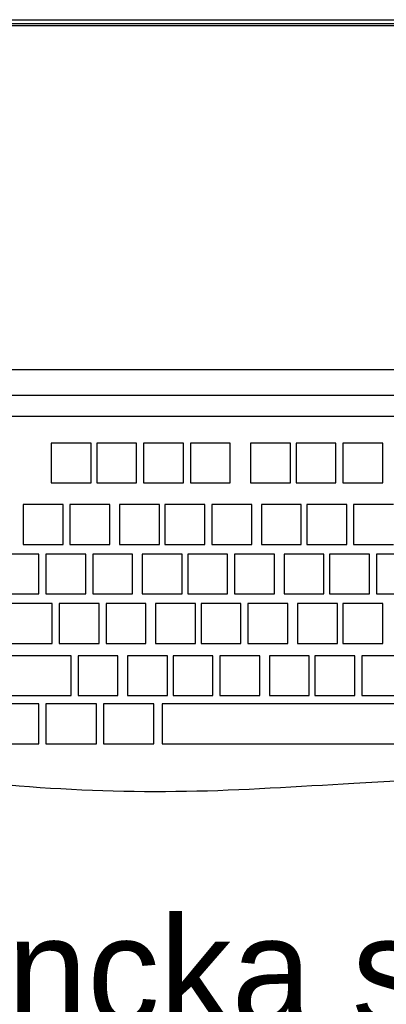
# Model space of a CAD drawing. Header units: centimetres. Extents: x 74448 to 96987, y -37016 to -10817.
# Tile 67 of 174: x 80595 to 80677, y -34908 to -34689. Entities that reach past the tile are written whole.
import ezdxf

# ---------------------------------------------------------------- set-up
doc = ezdxf.new("R2010")
doc.units = ezdxf.units.CM
doc.header["$LTSCALE"] = 0.02
doc.layers.get('0').update_dxf_attribs({"color": 8, "lineweight": 13})
doc.layers.add('_pk_opis legenda', color=7, linetype='Continuous')
doc.layers.add('INTEGRACJA', color=7, linetype='Continuous')
doc.layers.add('ei30', color=8, linetype='Continuous', lineweight=13)
doc.styles.get("Standard").update_dxf_attribs({"font": 'arial.ttf', "height": 12})
doc.styles.add('Tomasz_W legenda', font='TCM_____.TTF')

# ---------------------------------------------------------------- blocks, each defined once
blk = doc.blocks.new('AAT_LCD')
at = {"linetype": 'Continuous'}
for p, q in [((656.3, 272.9, -1912.3), (21.6, 272.9, -1912.3)), ((23.9, 280.6, -1912.3), (1830.1, 280.6, -1912.3)), ((1830.1, 275.2, -1912.3), (23.9, 275.2, -1912.3))]:
    blk.add_line(p, q, dxfattribs=at)
blk = doc.blocks.new('AAT_KLIENT_PC')
for p, q in [((2574.3, 332.3, 24), (994.6, 332.3, 24)), ((996, 294.4, 24), (2564.5, 294.4, 24)), ((2564.5, 262.6, 24), (996, 262.6, 24)), ((1166.9, 223.3, 24), (1107.5, 223.3, 24)), ((1107.5, 223.3, 24), (1107.5, 163.9, 24)), ((1166.9, 163.9, 24), (1166.9, 223.3, 24)), ((1234.7, 223.3, 24), (1175.3, 223.3, 24)), ((1175.3, 223.3, 24), (1175.3, 163.9, 24)), ((1234.7, 163.9, 24), (1234.7, 223.3, 24)), ((1304.5, 223.3, 24), (1245.1, 223.3, 24)), ((1245.1, 223.3, 24), (1245.1, 163.9, 24)), ((1304.5, 163.9, 24), (1304.5, 223.3, 24)), ((1374.2, 223.3, 24), (1314.8, 223.3, 24)), ((1314.8, 223.3, 24), (1314.8, 163.9, 24)), ((1374.2, 163.9, 24), (1374.2, 223.3, 24)), ((1463.9, 223.3, 24), (1404.5, 223.3, 24)), ((1404.5, 223.3, 24), (1404.5, 163.9, 24)), ((1463.9, 163.9, 24), (1463.9, 223.3, 24)), ((1531.7, 223.3, 24), (1472.3, 223.3, 24)), ((1472.3, 223.3, 24), (1472.3, 163.9, 24)), ((1531.7, 163.9, 24), (1531.7, 223.3, 24)), ((1601.5, 223.3, 24), (1542.1, 223.3, 24)), ((1542.1, 223.3, 24), (1542.1, 163.9, 24)), ((1601.5, 163.9, 24), (1601.5, 223.3, 24)), ((1107.5, 163.9, 24), (1166.9, 163.9, 24)), ((1175.3, 163.9, 24), (1234.7, 163.9, 24)), ((1245.1, 163.9, 24), (1304.5, 163.9, 24)), ((1314.8, 163.9, 24), (1374.2, 163.9, 24)), ((1404.5, 163.9, 24), (1463.9, 163.9, 24)), ((1472.3, 163.9, 24), (1531.7, 163.9, 24)), ((1542.1, 163.9, 24), (1601.5, 163.9, 24)), ((1125.2, 131.7, 24), (1065.8, 131.7, 24)), ((1065.8, 131.7, 24), (1065.8, 72.3, 24)), ((1125.2, 72.3, 24), (1125.2, 131.7, 24)), ((1194.9, 131.7, 24), (1135.5, 131.7, 24)), ((1135.5, 131.7, 24), (1135.5, 72.3, 24)), ((1194.9, 72.3, 24), (1194.9, 131.7, 24)), ((1268.7, 131.7, 24), (1209.3, 131.7, 24)), ((1209.3, 131.7, 24), (1209.3, 72.3, 24)), ((1268.7, 72.3, 24), (1268.7, 131.7, 24)), ((1336.4, 131.7, 24), (1277, 131.7, 24)), ((1277, 131.7, 24), (1277, 72.3, 24)), ((1336.4, 72.3, 24), (1336.4, 131.7, 24)), ((1406.2, 131.7, 24), (1346.8, 131.7, 24)), ((1346.8, 131.7, 24), (1346.8, 72.3, 24)), ((1406.2, 72.3, 24), (1406.2, 131.7, 24)), ((1479.9, 131.7, 24), (1420.5, 131.7, 24)), ((1420.5, 131.7, 24), (1420.5, 72.3, 24)), ((1479.9, 72.3, 24), (1479.9, 131.7, 24)), ((1547.7, 131.7, 24), (1488.3, 131.7, 24)), ((1488.3, 131.7, 24), (1488.3, 72.3, 24)), ((1547.7, 72.3, 24), (1547.7, 131.7, 24)), ((1617.4, 131.7, 24), (1558, 131.7, 24)), ((1558, 131.7, 24), (1558, 72.3, 24)), ((1065.8, 72.3, 24), (1125.2, 72.3, 24)), ((1135.5, 72.3, 24), (1194.9, 72.3, 24)), ((1209.3, 72.3, 24), (1268.7, 72.3, 24)), ((1277, 72.3, 24), (1336.4, 72.3, 24)), ((1346.8, 72.3, 24), (1406.2, 72.3, 24)), ((1420.5, 72.3, 24), (1479.9, 72.3, 24)), ((1488.3, 72.3, 24), (1547.7, 72.3, 24)), ((1558, 72.3, 24), (1617.4, 72.3, 24)), ((1089.3, 58, 24), (996, 58, 24)), ((1089.3, -1.4, 24), (1089.3, 58, 24)), ((1159.1, 58, 24), (1099.7, 58, 24)), ((1099.7, 58, 24), (1099.7, -1.4, 24)), ((1159.1, -1.4, 24), (1159.1, 58, 24)), ((1228.8, 58, 24), (1169.4, 58, 24)), ((1169.4, 58, 24), (1169.4, -1.4, 24)), ((1228.8, -1.4, 24), (1228.8, 58, 24)), ((1302.6, 58, 24), (1243.2, 58, 24)), ((1243.2, 58, 24), (1243.2, -1.4, 24)), ((1302.6, -1.4, 24), (1302.6, 58, 24)), ((1370.3, 58, 24), (1310.9, 58, 24)), ((1310.9, 58, 24), (1310.9, -1.4, 24)), ((1370.3, -1.4, 24), (1370.3, 58, 24)), ((1440.1, 58, 24), (1380.7, 58, 24)), ((1380.7, 58, 24), (1380.7, -1.4, 24)), ((1440.1, -1.4, 24), (1440.1, 58, 24)), ((1513.8, 58, 24), (1454.4, 58, 24)), ((1454.4, 58, 24), (1454.4, -1.4, 24)), ((1513.8, -1.4, 24), (1513.8, 58, 24)), ((1581.6, 58, 24), (1522.2, 58, 24)), ((1522.2, 58, 24), (1522.2, -1.4, 24)), ((1581.6, -1.4, 24), (1581.6, 58, 24)), ((1651.3, 58, 24), (1591.9, 58, 24)), ((1591.9, 58, 24), (1591.9, -1.4, 24)), ((996, -1.4, 24), (1089.3, -1.4, 24)), ((1099.7, -1.4, 24), (1159.1, -1.4, 24)), ((1169.4, -1.4, 24), (1228.8, -1.4, 24)), ((1243.2, -1.4, 24), (1302.6, -1.4, 24)), ((1310.9, -1.4, 24), (1370.3, -1.4, 24)), ((1380.7, -1.4, 24), (1440.1, -1.4, 24)), ((1454.4, -1.4, 24), (1513.8, -1.4, 24)), ((1522.2, -1.4, 24), (1581.6, -1.4, 24)), ((1591.9, -1.4, 24), (1651.3, -1.4, 24)), ((1109.2, -15.7, 24), (996, -15.7, 24)), ((1109.2, -75.1, 24), (1109.2, -15.7, 24)), ((1179, -15.7, 24), (1119.6, -15.7, 24)), ((1119.6, -15.7, 24), (1119.6, -75.1, 24)), ((1179, -75.1, 24), (1179, -15.7, 24)), ((1248.7, -15.7, 24), (1189.3, -15.7, 24)), ((1189.3, -15.7, 24), (1189.3, -75.1, 24)), ((1248.7, -75.1, 24), (1248.7, -15.7, 24)), ((1322.5, -15.7, 24), (1263.1, -15.7, 24)), ((1263.1, -15.7, 24), (1263.1, -75.1, 24)), ((1322.5, -75.1, 24), (1322.5, -15.7, 24)), ((1390.2, -15.7, 24), (1330.8, -15.7, 24)), ((1330.8, -15.7, 24), (1330.8, -75.1, 24)), ((1390.2, -75.1, 24), (1390.2, -15.7, 24)), ((1460, -15.7, 24), (1400.6, -15.7, 24)), ((1400.6, -15.7, 24), (1400.6, -75.1, 24)), ((1460, -75.1, 24), (1460, -15.7, 24)), ((1533.7, -15.7, 24), (1474.3, -15.7, 24)), ((1474.3, -15.7, 24), (1474.3, -75.1, 24)), ((1533.7, -75.1, 24), (1533.7, -15.7, 24)), ((1601.5, -15.7, 24), (1542.1, -15.7, 24)), ((1542.1, -15.7, 24), (1542.1, -75.1, 24)), ((1601.5, -75.1, 24), (1601.5, -15.7, 24)), ((996, -75.1, 24), (1109.2, -75.1, 24)), ((1119.6, -75.1, 24), (1179, -75.1, 24)), ((1189.3, -75.1, 24), (1248.7, -75.1, 24)), ((1263.1, -75.1, 24), (1322.5, -75.1, 24)), ((1330.8, -75.1, 24), (1390.2, -75.1, 24)), ((1400.6, -75.1, 24), (1460, -75.1, 24)), ((1474.3, -75.1, 24), (1533.7, -75.1, 24)), ((1542.1, -75.1, 24), (1601.5, -75.1, 24)), ((1137.1, -93.4, 24), (996, -93.4, 24)), ((1137.1, -152.8, 24), (1137.1, -93.4, 24)), ((1206.9, -93.4, 24), (1147.5, -93.4, 24)), ((1147.5, -93.4, 24), (1147.5, -152.8, 24)), ((1206.9, -152.8, 24), (1206.9, -93.4, 24)), ((1280.6, -93.4, 24), (1221.2, -93.4, 24)), ((1221.2, -93.4, 24), (1221.2, -152.8, 24)), ((1280.6, -152.8, 24), (1280.6, -93.4, 24)), ((1348.4, -93.4, 24), (1289, -93.4, 24)), ((1289, -93.4, 24), (1289, -152.8, 24)), ((1348.4, -152.8, 24), (1348.4, -93.4, 24)), ((1418.1, -93.4, 24), (1358.7, -93.4, 24)), ((1358.7, -93.4, 24), (1358.7, -152.8, 24)), ((1418.1, -152.8, 24), (1418.1, -93.4, 24)), ((1491.9, -93.4, 24), (1432.5, -93.4, 24)), ((1432.5, -93.4, 24), (1432.5, -152.8, 24)), ((1491.9, -152.8, 24), (1491.9, -93.4, 24)), ((1559.7, -93.4, 24), (1500.3, -93.4, 24)), ((1500.3, -93.4, 24), (1500.3, -152.8, 24)), ((1559.7, -152.8, 24), (1559.7, -93.4, 24)), ((1629.4, -93.4, 24), (1570, -93.4, 24)), ((1570, -93.4, 24), (1570, -152.8, 24)), ((996, -152.8, 24), (1137.1, -152.8, 24)), ((1147.5, -152.8, 24), (1206.9, -152.8, 24)), ((1221.2, -152.8, 24), (1280.6, -152.8, 24)), ((1289, -152.8, 24), (1348.4, -152.8, 24)), ((1358.7, -152.8, 24), (1418.1, -152.8, 24)), ((1432.5, -152.8, 24), (1491.9, -152.8, 24)), ((1500.3, -152.8, 24), (1559.7, -152.8, 24)), ((1570, -152.8, 24), (1629.4, -152.8, 24)), ((1089.3, -165.1, 24), (996, -165.1, 24)), ((1089.3, -224.5, 24), (1089.3, -165.1, 24)), ((1174.9, -165.1, 24), (1099.7, -165.1, 24)), ((1099.7, -165.1, 24), (1099.7, -224.5, 24)), ((1174.9, -224.5, 24), (1174.9, -165.1, 24)), ((1260.6, -165.1, 24), (1185.4, -165.1, 24)), ((1185.4, -165.1, 24), (1185.4, -224.5, 24)), ((1260.6, -224.5, 24), (1260.6, -165.1, 24)), ((1692.8, -165.1, 24), (1273, -165.1, 24)), ((1273, -165.1, 24), (1273, -224.5, 24)), ((996, -224.5, 24), (1089.3, -224.5, 24)), ((1099.7, -224.5, 24), (1174.9, -224.5, 24)), ((1185.4, -224.5, 24), (1260.6, -224.5, 24)), ((1273, -224.5, 24), (1692.8, -224.5, 24))]:
    blk.add_line(p, q)
blk.add_open_spline([(976.6, -278, 24), (1004.2, -282.2, 24), (1114.9, -292.9, 24), (1309.1, -299.4, 24), (1570.6, -281.4, 24), (1857.6, -268.8, 24), (2100, -279.2, 24), (2316.3, -302, 24), (2457.9, -301.9, 24), (2560.6, -291.8, 24), (2592.3, -287.9, 24)], degree=3, knots=[9.354773, 9.354773, 9.354773, 9.354773, 30.463822, 93.406238, 156.388822, 228.905053, 311.015538, 339.812629, 393.6638, 417.895992, 417.895992, 417.895992, 417.895992])

msp = doc.modelspace()

# ---------------------------------------------------------------- block references
at = {"layer": 'INTEGRACJA'}
for name, p, xscale, yscale, zscale in [('AAT_LCD', (80588.66, -34738.83, 339.73), 0.1776549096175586, 0.1776549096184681, 0.1776549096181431), ('AAT_KLIENT_PC', (80436.7, -34816.5, 122.52), 0.1493649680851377, 0.1493649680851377, 0.1493649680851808)]:
    msp.add_blockref(name, p, dxfattribs=dict(at, xscale=xscale, yscale=yscale, zscale=zscale))

# ---------------------------------------------------------------- texts
at = {"layer": '_pk_opis legenda', "ltscale": 0.5, "insert": (80446.07, -34950.17, 126.11), "char_height": 24, "width": 660.3484, "attachment_point": 4, "line_spacing_factor": 0.825, "style": 'Tomasz_W legenda'}
msp.add_mtext('Stacja kliencka systemu integracji i wizualizacji systemów zabezpieczeń.\\PZintegrowane systemy:SSP, CCTV,\\PSSWiN', dxfattribs=at)
at = {"layer": 'ei30', "insert": (77365.56, -34824), "char_height": 16, "width": 598.0312, "attachment_point": 1}
msp.add_mtext('\\pi46.424;WYKONAĆ PRZEPONĘ POZIOMĄ METODĄ INIEKCJI \\P\\pi439.44;CIŚNIENIOWEJ', dxfattribs=at)

doc.saveas('drawing.dxf')
